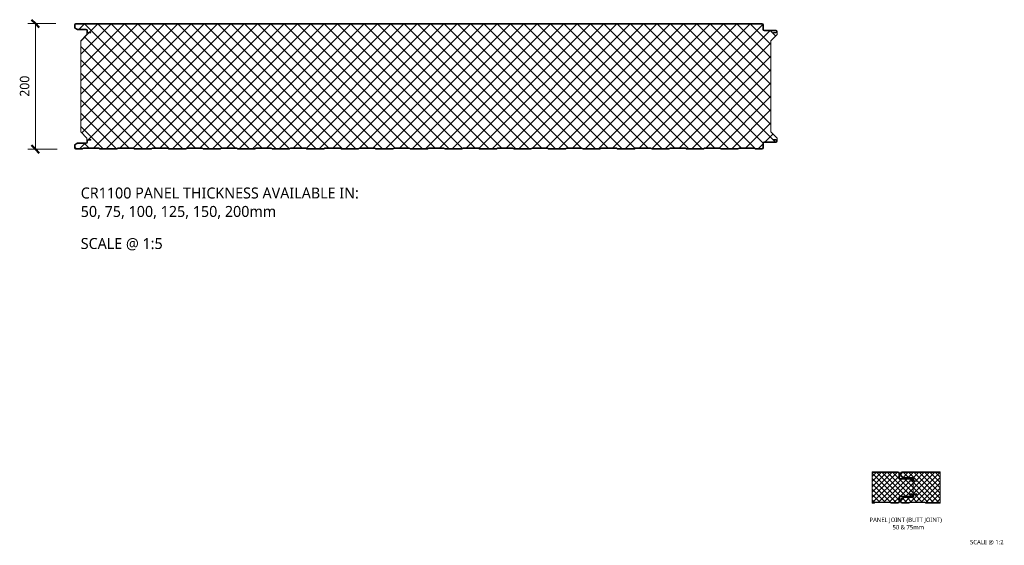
# Model space of a CAD drawing. Header units: millimetres. Extents: x 196 to 3485, y -270 to 1649.
# Tile 1 of 9: x 196 to 1765, y -270 to 568. Entities that reach past the tile are written whole.
import ezdxf

# ---------------------------------------------------------------- set-up
doc = ezdxf.new("R2010")
doc.units = ezdxf.units.MM
for name, color, linetype, lineweight in [('A-ANNO-DIMS', 211, 'Continuous', 9), ('A-ANNO-DIMS-5', 211, 'Continuous', 9), ('A-DETL-GENF', 92, 'Continuous', 13), ('G-ANNO-TEXT', 231, 'Continuous', 9)]:
    doc.layers.add(name, color=color, linetype=linetype, lineweight=lineweight)
doc.styles.add('Yu Gothic', font='Yu Gothic.ttf', dxfattribs={"height": 15})
doc.styles.add('Yu Gothic_1', font='Yu Gothic.ttf', dxfattribs={"height": 17.5})
doc.styles.add('Yu Gothic_2', font='Yu Gothic.ttf', dxfattribs={"height": 7})
doc.dimstyles.new('Diagonal', dxfattribs={"dimscale": 304.8, "dimtxt": 17.413553, "dimasz": 0.04101, "dimexe": 0.03937, "dimexo": 0.024606, "dimgap": 0.024606, "dimtad": 1, "dimdec": 0, "dimzin": 0, "dimdsep": 46, "dimtxsty": 'Yu Gothic', "dimblk1": 'OBLIQUE', "dimblk2": 'OBLIQUE', "dimsah": 1, "dimcen": 0.09, "dimazin": 0, "dimtfac": 1, "dimtdec": 4, "dimtix": 1, "dimtmove": 0, "dimatfit": 3, "dimfxl": 1, "dimtvp": 1, "dimtfill": 1, "dimtolj": 1, "dimtzin": 0, "dimarcsym": 2})
pattern_1 = [(45, (-186.326, 203.047), (-4.24264, 4.24264), []), (135, (-186.326, 203.047), (-4.24264, -4.24264), [])]

# ---------------------------------------------------------------- blocks, each defined once
blk = doc.blocks.new('CR 1100 - FLAT - FINELINE - CR 1100 200mm - FLAT - FINELINE-4177380-15 PANEL SIZE AND PROFILE Copy 1 Copy 2')
at = {"layer": 'A-DETL-GENF'}
h = blk.add_hatch(color=256, dxfattribs=at)
h.paths.add_polyline_path([(1057, 0), (1057.5, 0.1), (1057.9, 0.2), (1059.5, 1), (1083.5, 1), (1085.5, 0.1), (1086, 0), (1096.2, 0), (1096.7, 0.1), (1097.1, 0.2), (1097.5, 0.5), (1097.8, 0.9), (1097.9, 1.3), (1098, 1.8), (1098, 9.6), (1098.2, 9.9), (1098.4, 10.1), (1098.6, 10.3), (1098.9, 10.5), (1099.2, 10.5), (1118.2, 10.5), (1118.7, 10.6), (1119.1, 10.7), (1119.5, 11), (1119.8, 11.4), (1119.9, 11.8), (1120, 12.3), (1120, 13.2), (1119.9, 13.7), (1119.8, 14.1), (1119.3, 14.6), (1119.1, 14.8), (1118.7, 14.9), (1118.2, 15), (1114, 15), (1114, 14), (1118.4, 14), (1118.8, 13.8), (1119, 13.4), (1119, 13.2), (1119, 12.1), (1118.8, 11.7), (1118.4, 11.5), (1118.2, 11.5), (1099.2, 11.5), (1098.6, 11.4), (1098.1, 11.2), (1097.6, 10.9), (1097.3, 10.4), (1097.1, 9.9), (1097, 9.3), (1097, 1.6), (1096.8, 1.2), (1096.4, 1), (1096.2, 1), (1085.7, 1), (1083.7, 2), (1059.3, 2), (1057.3, 1), (1030.7, 1), (1028.7, 2), (1004.3, 2), (1002.3, 1), (975.7, 1), (973.7, 2), (949.3, 2), (947.3, 1), (920.7, 1), (918.7, 2), (894.3, 2), (892.3, 1), (865.7, 1), (863.7, 2), (839.3, 2), (837.3, 1), (810.7, 1), (808.7, 2), (784.3, 2), (782.3, 1), (755.7, 1), (753.7, 2), (729.3, 2), (727.3, 1), (700.7, 1), (698.7, 2), (674.3, 2), (672.3, 1), (645.7, 1), (643.7, 2), (619.3, 2), (617.3, 1), (590.7, 1), (588.7, 2), (564.3, 2), (562.3, 1), (535.7, 1), (533.7, 2), (509.3, 2), (507.3, 1), (480.7, 1), (478.7, 2), (454.3, 2), (452.3, 1), (425.7, 1), (423.7, 2), (399.3, 2), (397.3, 1), (370.7, 1), (368.7, 2), (344.3, 2), (342.3, 1), (315.7, 1), (313.7, 2), (289.3, 2), (287.3, 1), (260.7, 1), (258.7, 2), (234.3, 2), (232.3, 1), (205.7, 1), (203.7, 2), (179.3, 2), (177.3, 1), (150.7, 1), (148.7, 2), (124.3, 2), (122.3, 1), (95.7, 1), (93.7, 2), (69.3, 2), (67.3, 1), (40.7, 1), (38.7, 2), (14.3, 2), (12.3, 1), (1.6, 1), (1.2, 1.2), (1, 1.6), (1, 1.8), (1, 6.2), (1.2, 6.5), (1.4, 6.7), (5.5, 9), (18.8, 9), (19.4, 9.1), (19.9, 9.3), (20.4, 9.6), (20.7, 10.1), (20.9, 10.6), (21, 11.2), (21, 13.4), (21.2, 13.8), (21.6, 14), (21.8, 14), (26, 14), (26, 15), (21.8, 15), (21.3, 14.9), (20.9, 14.8), (20.5, 14.5), (20.2, 14.1), (20.1, 13.7), (20, 13.2), (20, 10.9), (19.8, 10.6), (19.6, 10.4), (19.4, 10.2), (19.1, 10), (18.8, 10), (5.7, 10), (5.2, 9.9), (4.8, 9.8), (0.9, 7.5), (0.5, 7.2), (0.2, 6.9), (0.1, 6.4), (0, 5.6), (0, 1.8), (0.1, 1.3), (0.2, 0.9), (0.5, 0.5), (0.9, 0.2), (1.3, 0.1), (1.8, 0), (12.5, 0.1), (12.9, 0.2), (14.5, 1), (38.5, 1), (40.5, 0.1), (41, 0), (67.5, 0.1), (67.9, 0.2), (69.5, 1), (93.5, 1), (95.5, 0.1), (96, 0), (122.5, 0.1), (122.9, 0.2), (124.5, 1), (148.5, 1), (150.5, 0.1), (151, 0), (177.5, 0.1), (177.9, 0.2), (179.5, 1), (203.5, 1), (205.5, 0.1), (206, 0), (232.5, 0.1), (232.9, 0.2), (234.5, 1), (258.5, 1), (260.5, 0.1), (261, 0), (287.5, 0.1), (287.9, 0.2), (289.5, 1), (313.5, 1), (315.5, 0.1), (316, 0), (342.5, 0.1), (342.9, 0.2), (344.5, 1), (368.5, 1), (370.5, 0.1), (371, 0), (397.5, 0.1), (397.9, 0.2), (399.5, 1), (423.5, 1), (425.5, 0.1), (426, 0), (452.5, 0.1), (452.9, 0.2), (454.5, 1), (478.5, 1), (480.5, 0.1), (481, 0), (507.5, 0.1), (507.9, 0.2), (509.5, 1), (533.5, 1), (535.5, 0.1), (536, 0), (562.5, 0.1), (562.9, 0.2), (564.5, 1), (588.5, 1), (590.5, 0.1), (591, 0), (617.5, 0.1), (617.9, 0.2), (619.5, 1), (643.5, 1), (645.5, 0.1), (646, 0), (672.5, 0.1), (672.9, 0.2), (674.5, 1), (698.5, 1), (700.5, 0.1), (701, 0), (727.5, 0.1), (727.9, 0.2), (729.5, 1), (753.5, 1), (755.5, 0.1), (756, 0), (782.5, 0.1), (782.9, 0.2), (784.5, 1), (808.5, 1), (810.5, 0.1), (811, 0), (837.5, 0.1), (837.9, 0.2), (839.5, 1), (863.5, 1), (865.5, 0.1), (866, 0), (892.5, 0.1), (892.9, 0.2), (894.5, 1), (918.5, 1), (920.5, 0.1), (921, 0), (947.5, 0.1), (947.9, 0.2), (949.5, 1), (973.5, 1), (975.5, 0.1), (976, 0), (1002.5, 0.1), (1002.9, 0.2), (1004.5, 1), (1028.5, 1), (1030.5, 0.1), (1031, 0)])
h.paths.add_polyline_path([(1118.2, 185), (1118.7, 185.1), (1119.1, 185.2), (1119.5, 185.5), (1119.8, 186.1), (1119.9, 186.3), (1120, 186.8), (1120, 187.7), (1119.9, 188.2), (1119.8, 188.6), (1119.5, 189), (1119.1, 189.3), (1118.7, 189.4), (1118.2, 189.5), (1098.9, 189.5), (1098.6, 189.7), (1098.4, 189.9), (1098.2, 190.1), (1098, 190.4), (1098, 190.7), (1098, 198.2), (1097.9, 198.7), (1097.8, 199.1), (1097.5, 199.5), (1097.1, 199.8), (1096.7, 199.9), (1096.2, 200), (1.8, 200), (1.3, 199.9), (0.9, 199.8), (0.5, 199.5), (0.2, 199.1), (0.1, 198.7), (0, 198.2), (0, 194), (0.1, 193.6), (0.2, 193.1), (0.5, 192.8), (0.9, 192.5), (4.8, 190.2), (5.2, 190.1), (5.7, 190), (19.1, 190), (19.4, 189.8), (19.6, 189.7), (19.8, 189.4), (20, 189.1), (20, 188.8), (20, 186.8), (20.1, 186.3), (20.2, 185.9), (20.5, 185.5), (20.9, 185.2), (21.3, 185.1), (21.8, 185), (26, 185), (26, 186), (21.6, 186), (21.2, 186.2), (21, 186.6), (21, 186.8), (21, 188.8), (20.9, 189.4), (20.7, 189.9), (20.4, 190.4), (19.9, 190.7), (19.4, 190.9), (18.8, 191), (5.5, 191), (1.2, 193.5), (1, 193.8), (1, 194), (1, 198.4), (1.2, 198.8), (1.6, 199), (1.8, 199), (1096.4, 199), (1096.8, 198.8), (1097, 198.4), (1097, 198.2), (1097, 190.7), (1097.1, 190.1), (1097.3, 189.6), (1097.6, 189.1), (1098.1, 188.8), (1098.6, 188.6), (1099.2, 188.5), (1118.4, 188.5), (1118.8, 188.3), (1119, 187.9), (1119, 187.7), (1119, 186.6), (1118.8, 186.2), (1118.4, 186), (1118.2, 186), (1114, 186), (1114, 185)])
h = blk.add_hatch(dxfattribs=at)
h.set_pattern_fill('FP_6', color=256, style=0, pattern_type=2)
h.set_pattern_definition([(45, (-283.583, -361.559), (-10.6066, 10.6066), []), (135, (-283.583, -361.559), (-10.6066, -10.6066), [])])
h.paths.add_polyline_path([(1031, 1), (1057.3, 1), (1059.3, 2), (1083.7, 2), (1085.7, 1), (1096.4, 1), (1096.8, 1.2), (1096.9, 1.4), (1097, 1.8), (1097, 9.6), (1097.1, 9.9), (1097.3, 10.4), (1097.6, 10.9), (1098.1, 11.2), (1098.6, 11.4), (1099.2, 11.5), (1118.4, 11.5), (1118.8, 11.7), (1118.9, 11.9), (1119, 12.3), (1118.9, 13.4), (1118.9, 13.6), (1118.6, 13.9), (1118.2, 14), (1114, 14), (1114, 15), (1118.6, 14.9), (1118.8, 14.9), (1119.1, 14.8), (1119.5, 14.5), (1119.8, 14.1), (1119.9, 13.7), (1120, 13.4), (1120, 17.6), (1110, 27.6), (1110, 172.7), (1120, 182.6), (1120, 186.5), (1119.9, 186.3), (1119.7, 185.8), (1119.4, 185.5), (1119.1, 185.2), (1118.6, 185.1), (1118.2, 185), (1114, 185), (1114, 186), (1118.4, 186), (1118.8, 186.2), (1118.9, 186.4), (1119, 186.8), (1118.9, 187.9), (1118.9, 188.1), (1118.6, 188.4), (1118.2, 188.5), (1098.9, 188.5), (1098.6, 188.6), (1098.1, 188.8), (1097.6, 189.1), (1097.3, 189.6), (1097.1, 190.1), (1097, 190.7), (1096.9, 198.4), (1096.9, 198.6), (1096.6, 198.9), (1096.2, 199), (1.6, 199), (1.2, 198.8), (1.1, 198.6), (1, 198.2), (1.1, 193.8), (1.2, 193.6), (1.4, 193.3), (5.5, 191), (19.1, 191), (19.5, 190.9), (19.9, 190.7), (20.5, 190.2), (20.7, 189.9), (21, 189.2), (21, 188.8), (21.1, 186.6), (21.2, 186.3), (21.4, 186.1), (21.8, 186), (26, 186), (26, 185), (21.4, 185.1), (21.2, 185.1), (20.9, 185.2), (20.5, 185.5), (20.2, 186.1), (20.1, 186.3), (20, 186.6), (20, 182.6), (10, 172.7), (10, 27.6), (20, 17.6), (20, 13.4), (20.1, 13.7), (20.2, 14.1), (20.7, 14.6), (20.9, 14.8), (21.4, 14.9), (21.8, 15), (26, 15), (26, 14), (21.6, 14), (21.2, 13.8), (21.1, 13.6), (21, 13.2), (21, 10.9), (20.9, 10.6), (20.6, 10), (20.4, 9.6), (19.9, 9.3), (19.4, 9.1), (18.8, 9), (5.5, 9), (1.2, 6.5), (1.1, 6.4), (1, 6), (1.1, 1.6), (1.1, 1.4), (1.4, 1.1), (1.8, 1), (12.3, 1), (14.3, 2), (38.7, 2), (40.7, 1), (67.3, 1), (69.3, 2), (93.7, 2), (95.7, 1), (122.3, 1), (124.3, 2), (148.7, 2), (150.7, 1), (177.3, 1), (179.3, 2), (203.7, 2), (205.7, 1), (232.3, 1), (234.3, 2), (258.7, 2), (260.7, 1), (287.3, 1), (289.3, 2), (313.7, 2), (315.7, 1), (342.3, 1), (344.3, 2), (368.7, 2), (370.7, 1), (397.3, 1), (399.3, 2), (423.7, 2), (425.7, 1), (452.3, 1), (454.3, 2), (478.7, 2), (480.7, 1), (507.3, 1), (509.3, 2), (533.7, 2), (535.7, 1), (562.3, 1), (564.3, 2), (588.7, 2), (590.7, 1), (617.3, 1), (619.3, 2), (643.7, 2), (645.7, 1), (646, 1), (672.3, 1), (674.3, 2), (698.7, 2), (700.7, 1), (727.3, 1), (729.3, 2), (753.7, 2), (755.7, 1), (782.3, 1), (784.3, 2), (808.7, 2), (810.7, 1), (837.3, 1), (839.3, 2), (863.7, 2), (865.7, 1), (892.3, 1), (894.3, 2), (918.7, 2), (920.7, 1), (947.3, 1), (949.3, 2), (973.7, 2), (975.7, 1), (1002.3, 1), (1004.3, 2), (1028.7, 2), (1030.7, 1)])
for p, q in [((0, 198.2), (0, 194)), ((0.9, 192.5), (4.8, 190.2)), ((1, 194), (1, 198.2)), ((5.5, 191), (1.4, 193.3)), ((1096.2, 200), (1.8, 200)), ((1.8, 199), (1096.2, 199)), ((18.8, 191), (5.5, 191)), ((5.7, 190), (18.8, 190)), ((20, 188.8), (20, 186.8)), ((21, 188.9), (21, 188.8)), ((21, 186.8), (21, 188.8)), ((1097, 198.2), (1097, 190.7)), ((1098, 190.7), (1098, 198.2)), ((1118.2, 189.5), (1099.2, 189.5)), ((1099.2, 188.5), (1118.2, 188.5)), ((20, 182.6), (10, 172.7)), ((10, 172.7), (10, 27.6)), ((20, 186.8), (20, 182.6)), ((26, 186), (21.8, 186)), ((21.8, 185), (26, 185)), ((26, 185), (26, 186)), ((1110, 172.7), (1120, 182.6)), ((1110, 27.6), (1110, 172.7)), ((1118.2, 186), (1114, 186)), ((1114, 186), (1114, 185)), ((1114, 185), (1118.2, 185)), ((1119, 187.7), (1119, 186.8)), ((1120, 186.8), (1120, 187.7)), ((1120, 182.6), (1120, 186.7)), ((10, 27.6), (20, 17.6)), ((20, 17.6), (20, 13.2)), ((1120, 17.6), (1110, 27.6)), ((1120, 13.2), (1120, 17.6)), ((0, 6), (0, 1.8)), ((4.8, 9.8), (0.9, 7.5)), ((1, 1.8), (1, 6)), ((1.4, 6.7), (5.5, 9)), ((12.3, 1), (1.8, 1)), ((1.8, 0), (12, 0)), ((5.5, 9), (18.8, 9)), ((18.8, 10), (5.7, 10)), ((14.3, 2), (12.3, 1)), ((12.9, 0.2), (14.5, 1)), ((38.7, 2), (14.3, 2)), ((14.5, 1), (38.5, 1)), ((20, 13.2), (20, 11.2)), ((21, 11.2), (21, 13.2)), ((26, 15), (21.8, 15)), ((21.8, 14), (26, 14)), ((26, 14), (26, 15)), ((38.5, 1), (40.1, 0.2)), ((40.7, 1), (38.7, 2)), ((67.3, 1), (40.7, 1)), ((41, 0), (67, 0)), ((69.3, 2), (67.3, 1)), ((67.9, 0.2), (69.5, 1)), ((93.7, 2), (69.3, 2)), ((69.5, 1), (93.5, 1)), ((93.5, 1), (95.1, 0.2)), ((95.7, 1), (93.7, 2)), ((122.3, 1), (95.7, 1)), ((124.3, 2), (122.3, 1)), ((122.9, 0.2), (124.5, 1)), ((148.7, 2), (124.3, 2)), ((124.5, 1), (148.5, 1)), ((148.5, 1), (150.1, 0.2)), ((150.7, 1), (148.7, 2)), ((177.3, 1), (150.7, 1)), ((179.3, 2), (177.3, 1)), ((177.9, 0.2), (179.5, 1)), ((203.7, 2), (179.3, 2)), ((179.5, 1), (203.5, 1)), ((203.5, 1), (205.1, 0.2)), ((205.7, 1), (203.7, 2)), ((232.3, 1), (205.7, 1)), ((234.3, 2), (232.3, 1)), ((232.9, 0.2), (234.5, 1)), ((258.7, 2), (234.3, 2)), ((234.5, 1), (258.5, 1)), ((258.5, 1), (260.1, 0.2)), ((260.7, 1), (258.7, 2)), ((287.3, 1), (260.7, 1)), ((289.3, 2), (287.3, 1)), ((287.9, 0.2), (289.5, 1)), ((313.7, 2), (289.3, 2)), ((289.5, 1), (313.5, 1)), ((313.5, 1), (315.1, 0.2)), ((315.7, 1), (313.7, 2)), ((342.3, 1), (315.7, 1)), ((344.3, 2), (342.3, 1)), ((342.9, 0.2), (344.5, 1)), ((368.7, 2), (344.3, 2)), ((344.5, 1), (368.5, 1)), ((368.5, 1), (370.1, 0.2)), ((370.7, 1), (368.7, 2)), ((397.3, 1), (370.7, 1)), ((399.3, 2), (397.3, 1)), ((397.9, 0.2), (399.5, 1)), ((423.7, 2), (399.3, 2)), ((399.5, 1), (423.5, 1)), ((423.5, 1), (425.1, 0.2)), ((425.7, 1), (423.7, 2)), ((452.3, 1), (425.7, 1)), ((454.3, 2), (452.3, 1)), ((452.9, 0.2), (454.5, 1)), ((478.7, 2), (454.3, 2)), ((454.5, 1), (478.5, 1)), ((478.5, 1), (480.1, 0.2)), ((480.7, 1), (478.7, 2)), ((507.3, 1), (480.7, 1)), ((509.3, 2), (507.3, 1)), ((507.9, 0.2), (509.5, 1)), ((533.7, 2), (509.3, 2)), ((509.5, 1), (533.5, 1)), ((533.5, 1), (535.1, 0.2)), ((535.7, 1), (533.7, 2)), ((562.3, 1), (535.7, 1)), ((564.3, 2), (562.3, 1)), ((562.9, 0.2), (564.5, 1)), ((588.7, 2), (564.3, 2)), ((564.5, 1), (588.5, 1)), ((588.5, 1), (590.1, 0.2)), ((590.7, 1), (588.7, 2)), ((617.3, 1), (590.7, 1)), ((619.3, 2), (617.3, 1)), ((617.9, 0.2), (619.5, 1)), ((643.7, 2), (619.3, 2)), ((619.5, 1), (643.5, 1)), ((643.5, 1), (645.1, 0.2)), ((645.7, 1), (643.7, 2)), ((672.3, 1), (645.7, 1)), ((674.3, 2), (672.3, 1)), ((672.9, 0.2), (674.5, 1)), ((698.7, 2), (674.3, 2)), ((674.5, 1), (698.5, 1)), ((698.5, 1), (700.1, 0.2)), ((700.7, 1), (698.7, 2)), ((727.3, 1), (700.7, 1)), ((729.3, 2), (727.3, 1)), ((727.9, 0.2), (729.5, 1)), ((753.7, 2), (729.3, 2)), ((729.5, 1), (753.5, 1)), ((753.5, 1), (755.1, 0.2)), ((755.7, 1), (753.7, 2)), ((782.3, 1), (755.7, 1)), ((784.3, 2), (782.3, 1)), ((782.9, 0.2), (784.5, 1)), ((808.7, 2), (784.3, 2)), ((784.5, 1), (808.5, 1)), ((808.5, 1), (810.1, 0.2)), ((810.7, 1), (808.7, 2)), ((837.3, 1), (810.7, 1)), ((839.3, 2), (837.3, 1)), ((837.9, 0.2), (839.5, 1)), ((863.7, 2), (839.3, 2)), ((839.5, 1), (863.5, 1)), ((863.5, 1), (865.1, 0.2)), ((865.7, 1), (863.7, 2)), ((892.3, 1), (865.7, 1)), ((894.3, 2), (892.3, 1)), ((892.9, 0.2), (894.5, 1)), ((918.7, 2), (894.3, 2)), ((894.5, 1), (918.5, 1)), ((918.5, 1), (920.1, 0.2)), ((920.7, 1), (918.7, 2)), ((947.3, 1), (920.7, 1)), ((949.3, 2), (947.3, 1)), ((947.9, 0.2), (949.5, 1)), ((973.7, 2), (949.3, 2)), ((949.5, 1), (973.5, 1)), ((973.5, 1), (975.1, 0.2)), ((975.7, 1), (973.7, 2)), ((1002.3, 1), (975.7, 1)), ((1004.3, 2), (1002.3, 1)), ((1002.9, 0.2), (1004.5, 1)), ((1028.7, 2), (1004.3, 2)), ((1004.5, 1), (1028.5, 1)), ((1028.5, 1), (1030.1, 0.2)), ((1030.7, 1), (1028.7, 2)), ((1057.3, 1), (1030.7, 1)), ((1059.3, 2), (1057.3, 1)), ((1057.9, 0.2), (1059.5, 1)), ((1083.7, 2), (1059.3, 2)), ((1059.5, 1), (1083.5, 1)), ((1083.5, 1), (1085.1, 0.2)), ((1085.7, 1), (1083.7, 2)), ((1096.2, 1), (1085.7, 1)), ((1086, 0), (1096.2, 0)), ((1097, 9.3), (1097, 1.8)), ((1098, 1.8), (1098, 9.3)), ((1118.2, 11.5), (1099.2, 11.5)), ((1099.2, 10.5), (1118.2, 10.5)), ((1118.2, 15), (1114, 15)), ((1114, 15), (1114, 14)), ((1114, 14), (1118.2, 14)), ((1119, 13.2), (1119, 12.3)), ((1120, 12.3), (1120, 13.2)), ((96, 0), (122, 0)), ((151, 0), (177, 0)), ((206, 0), (232, 0)), ((261, 0), (287, 0)), ((316, 0), (342, 0)), ((371, 0), (397, 0)), ((426, 0), (452, 0)), ((481, 0), (507, 0)), ((536, 0), (562, 0)), ((591, 0), (617, 0)), ((646, 0), (672, 0)), ((701, 0), (727, 0)), ((756, 0), (782, 0)), ((811, 0), (837, 0)), ((866, 0), (892, 0)), ((921, 0), (947, 0)), ((976, 0), (1002, 0)), ((1031, 0), (1057, 0))]:
    blk.add_line(p, q, dxfattribs=at)
for centre, radius, start, end in [((1.8, 198.2), 1.8, 90, 180), ((1.8, 194), 1.8, 180, 240), ((1.8, 198.2), 0.8, 90, 180), ((1.8, 194), 0.8, 180, 240), ((5.7, 191.8), 1.8, 240, 270), ((18.8, 188.8), 2.2, 0, 90), ((18.8, 188.8), 1.2, 0, 90), ((18.8, 188.8), 2.2, 30.103, 31.9079), ((18.8, 188.8), 2.2, 15.0523, 17.3849), ((1096.2, 198.2), 1.8, 360, 90), ((1096.2, 198.2), 0.8, 360, 90), ((1099.2, 190.7), 2.2, 180, 270), ((1099.2, 190.7), 1.2, 180, 270), ((1118.2, 187.7), 1.8, 360, 90), ((1118.2, 187.7), 0.8, 360, 90), ((21.8, 186.8), 1.8, 180, 270), ((21.8, 186.8), 0.8, 180, 270), ((1118.2, 186.8), 0.8, 270, 0), ((1118.2, 186.8), 1.8, 270, 360), ((1118.2, 186.8), 1.8, 342.363, 344.9676), ((1.8, 6), 1.8, 120, 180), ((1.8, 1.8), 1.8, 180, 270), ((1.8, 6), 0.8, 120, 180), ((1.8, 1.8), 0.8, 180, 270), ((5.7, 8.2), 1.8, 90, 120), ((12, 2.1), 2.1, 270, 296.5651), ((18.8, 11.2), 1.2, 270, 0), ((18.8, 11.2), 2.2, 270, 0), ((21.8, 13.2), 1.8, 90, 180), ((21.8, 13.2), 0.8, 90, 180), ((41, 2.1), 2.1, 243.4349, 270), ((67, 2.1), 2.1, 270, 296.5651), ((96, 2.1), 2.1, 243.4349, 270), ((122, 2.1), 2.1, 270, 296.5651), ((151, 2.1), 2.1, 243.4349, 270), ((177, 2.1), 2.1, 270, 296.5651), ((206, 2.1), 2.1, 243.4349, 270), ((232, 2.1), 2.1, 270, 296.5651), ((261, 2.1), 2.1, 243.4349, 270), ((287, 2.1), 2.1, 270, 296.5651), ((316, 2.1), 2.1, 243.4349, 270), ((342, 2.1), 2.1, 270, 296.5651), ((371, 2.1), 2.1, 243.4349, 270), ((397, 2.1), 2.1, 270, 296.5651), ((426, 2.1), 2.1, 243.4349, 270), ((452, 2.1), 2.1, 270, 296.5651), ((481, 2.1), 2.1, 243.4349, 270), ((507, 2.1), 2.1, 270, 296.5651), ((536, 2.1), 2.1, 243.4349, 270), ((562, 2.1), 2.1, 270, 296.5651), ((591, 2.1), 2.1, 243.4349, 270), ((617, 2.1), 2.1, 270, 296.5651), ((646, 2.1), 2.1, 243.4349, 270), ((672, 2.1), 2.1, 270, 296.5651), ((701, 2.1), 2.1, 243.4349, 270), ((727, 2.1), 2.1, 270, 296.5651), ((756, 2.1), 2.1, 243.4349, 270), ((782, 2.1), 2.1, 270, 296.5651), ((811, 2.1), 2.1, 243.4349, 270), ((837, 2.1), 2.1, 270, 296.5651), ((866, 2.1), 2.1, 243.4349, 270), ((892, 2.1), 2.1, 270, 296.5651), ((921, 2.1), 2.1, 243.4349, 270), ((947, 2.1), 2.1, 270, 296.5651), ((976, 2.1), 2.1, 243.4349, 270), ((1002, 2.1), 2.1, 270, 296.5651), ((1031, 2.1), 2.1, 243.4349, 270), ((1057, 2.1), 2.1, 270, 296.5651), ((1086, 2.1), 2.1, 243.4349, 270), ((1096.2, 1.8), 1.8, 270, 360), ((1096.2, 1.8), 0.8, 270, 0), ((1099.2, 9.3), 2.2, 90, 180), ((1099.2, 9.3), 1.2, 90, 180), ((1118.2, 13.2), 1.8, 360, 90), ((1118.2, 13.2), 0.8, 360, 90), ((1118.2, 12.3), 1.8, 270, 0), ((1118.2, 12.3), 0.8, 270, 0)]:
    blk.add_arc(centre, radius, start, end, dxfattribs=at)
blk = doc.blocks.new('CR 1100 - FLAT - FINELINE - CR 1100 50mm - JOINT - FLAT - FINELINE-4177366-15 PANEL SIZE AND PROFILE Copy 1 Copy 1 Copy 1')
at = {"layer": 'A-DETL-GENF'}
h = blk.add_hatch(color=256, dxfattribs=at)
h.paths.add_polyline_path([(2.3, 0), (2.8, 0), (3.3, 0.2), (4.8, 1), (28.8, 1), (30.4, 0.2), (30.9, 0), (31.3, 0), (41.5, 0), (42, 0), (42.4, 0.2), (42.8, 0.5), (43.1, 0.9), (43.3, 1.3), (43.3, 1.8), (43.3, 9.3), (43.4, 9.6), (43.5, 9.9), (43.7, 10.1), (44, 10.3), (44.2, 10.4), (44.5, 10.5), (63.5, 10.5), (64, 10.5), (64.4, 10.7), (64.8, 11), (65.1, 11.4), (65.3, 11.9), (65.3, 12.3), (65.3, 13.3), (65.3, 13.6), (65.1, 14.1), (64.8, 14.4), (64.4, 14.7), (64, 14.9), (63.5, 15), (59.3, 15), (59.3, 14), (63.5, 14), (63.8, 13.9), (63.9, 13.9), (64.2, 13.7), (64.2, 13.6), (64.3, 13.4), (64.3, 13.2), (64.3, 12.3), (64.3, 12.1), (64.2, 11.9), (64.1, 11.7), (63.9, 11.6), (63.8, 11.5), (63.5, 11.5), (44.5, 11.5), (44, 11.4), (43.4, 11.2), (43, 10.8), (42.6, 10.4), (42.4, 9.8), (42.3, 9.3), (42.3, 1.8), (42.3, 1.6), (42.2, 1.4), (42.1, 1.2), (41.9, 1.1), (41.8, 1), (41.5, 1), (31.1, 1), (29.1, 2), (4.6, 2), (2.6, 1), (0, 1), (0, 0)])
h.paths.add_polyline_path([(43.3, 48.2), (43.3, 48.6), (43.1, 49.1), (42.8, 49.4), (42.4, 49.7), (42, 49.9), (41.5, 50), (0, 50), (0, 49), (41.5, 49), (41.8, 48.9), (41.9, 48.9), (42.1, 48.7), (42.2, 48.6), (42.3, 48.4), (42.3, 48.2), (42.6, 48.2)])
h.paths.add_polyline_path([(59.3, 35), (63.5, 35), (64, 35), (64.4, 35.2), (64.8, 35.5), (65.1, 35.9), (65.3, 36.3), (65.3, 36.8), (65.3, 37.8), (65.3, 38.2), (65.1, 38.6), (64.8, 38.9), (64.4, 39.2), (64, 39.4), (63.5, 39.5), (44.5, 39.5), (44.2, 39.5), (43.9, 39.6), (43.7, 39.8), (43.5, 40.1), (43.4, 40.4), (43.3, 40.7), (43.3, 48.2), (42.3, 48.2), (42.3, 40.7), (42.4, 40.1), (42.6, 39.6), (43, 39.1), (43.4, 38.8), (44, 38.5), (44.5, 38.5), (63.7, 38.4), (63.9, 38.4), (64.2, 38.2), (64.3, 37.9), (64.3, 37.8), (64.3, 37.7), (64.3, 36.7), (64.3, 36.5), (64.2, 36.4), (64.1, 36.2), (63.9, 36.1), (63.8, 36), (63.5, 36), (59.3, 36), (59.3, 35)])
h = blk.add_hatch(dxfattribs=at)
h.set_pattern_fill('FP_7', color=256, style=0, pattern_type=2)
h.set_pattern_definition(pattern_1)
h.paths.add_polyline_path([(0, 1), (2.6, 1), (4.6, 2), (29.1, 2), (31.1, 1), (41.5, 1), (41.8, 1), (41.9, 1.1), (42.1, 1.2), (42.2, 1.4), (42.3, 1.6), (42.3, 1.8), (42.3, 9.3), (42.4, 9.8), (42.6, 10.4), (43, 10.8), (43.4, 11.2), (44, 11.4), (44.5, 11.5), (63.5, 11.5), (63.8, 11.5), (63.9, 11.6), (64.2, 11.8), (64.2, 11.9), (64.3, 12.1), (64.3, 12.3), (64.3, 13.2), (64.3, 13.4), (64.2, 13.6), (64.1, 13.7), (63.9, 13.9), (63.8, 13.9), (63.5, 14), (59.3, 14), (59.3, 15), (63.5, 15), (64, 14.9), (64.4, 14.7), (64.8, 14.4), (65.1, 14.1), (65.3, 13.6), (65.3, 13.2), (65.3, 36.8), (65.3, 36.3), (65.1, 35.9), (64.8, 35.5), (64.4, 35.2), (64, 35), (63.5, 35), (59.3, 35), (59.3, 36), (63.5, 36), (63.8, 36), (63.9, 36.1), (64.2, 36.3), (64.2, 36.4), (64.3, 36.6), (64.3, 36.8), (64.3, 37.8), (64.3, 38), (64.2, 38.2), (64, 38.3), (63.9, 38.4), (63.7, 38.4), (63.5, 38.5), (44.5, 38.5), (44, 38.5), (43.4, 38.8), (43, 39.1), (42.6, 39.6), (42.4, 40.1), (42.3, 40.7), (42.3, 48.2), (42.3, 48.4), (42.2, 48.6), (42.1, 48.7), (41.9, 48.9), (41.8, 48.9), (41.5, 49), (0, 49)])
h = blk.add_hatch(color=256, dxfattribs=at)
h.paths.add_polyline_path([(57.4, 0), (57.8, 0.1), (58.3, 0.2), (59.8, 1), (83.8, 1), (85.4, 0.2), (85.9, 0.1), (86.3, 0), (108.2, 0), (108.2, 1), (86.1, 1), (84.1, 2), (59.6, 1.9), (57.6, 1), (47.1, 1), (46.9, 1), (46.7, 1.1), (46.6, 1.2), (46.4, 1.4), (46.4, 1.6), (46.3, 1.8), (46.4, 6.1), (46.4, 6.2), (46.5, 6.4), (46.6, 6.5), (46.7, 6.7), (50.8, 9), (64.2, 9), (64.7, 9.1), (65.2, 9.3), (65.7, 9.6), (66.1, 10.1), (66.3, 10.6), (66.3, 11.2), (66.4, 13.4), (66.4, 13.4), (66.5, 13.6), (66.6, 13.8), (66.8, 13.9), (66.9, 14), (67.3, 14), (71.3, 14), (71.3, 15), (67.1, 15), (66.7, 14.9), (66.2, 14.7), (65.9, 14.4), (65.6, 14.1), (65.4, 13.6), (65.3, 13.2), (65.3, 11.2), (65.3, 10.9), (65.2, 10.6), (65, 10.4), (64.7, 10.2), (64.5, 10), (64.1, 10), (51, 10), (50.6, 9.9), (50.1, 9.8), (46.2, 7.5), (45.9, 7.2), (45.6, 6.9), (45.4, 6.4), (45.3, 6), (45.4, 1.6), (45.4, 1.3), (45.6, 0.9), (45.9, 0.5), (46.2, 0.2), (46.7, 0.1), (47.1, 0), (49, 0)])
h.paths.add_polyline_path([(67.1, 35), (71.3, 35), (71.3, 36), (67.1, 36), (66.9, 36), (66.7, 36.1), (66.6, 36.2), (66.4, 36.4), (66.4, 36.6), (66.3, 36.8), (66.3, 38.8), (66.3, 39.4), (66, 39.9), (65.7, 40.3), (65.2, 40.7), (64.7, 40.9), (64.1, 41), (50.8, 41), (46.7, 43.3), (46.6, 43.5), (46.4, 43.6), (46.4, 43.8), (46.3, 44), (46.4, 48.4), (46.4, 48.4), (46.5, 48.6), (46.6, 48.8), (46.8, 48.9), (47, 49), (47.2, 49), (108.2, 49), (108.2, 50), (47.1, 50), (46.7, 49.9), (46.2, 49.8), (45.9, 49.5), (45.6, 49.1), (45.4, 48.7), (45.3, 48.2), (45.4, 44), (45.4, 43.6), (45.6, 43.1), (45.9, 42.8), (46.3, 42.4), (50.1, 40.2), (50.6, 40.1), (51, 40), (64.2, 40), (64.5, 40), (64.7, 39.8), (65, 39.6), (65.2, 39.4), (65.3, 39.1), (65.3, 38.8), (65.4, 36.8), (65.4, 36.3), (65.6, 35.9), (65.9, 35.5), (66.3, 35.2), (66.7, 35.1), (67.1, 35)])
h = blk.add_hatch(dxfattribs=at)
h.set_pattern_fill('FP_7', color=256, style=0, pattern_type=2)
h.set_pattern_definition(pattern_1)
h.paths.add_polyline_path([(46.3, 5.9), (46.4, 6.2), (46.5, 6.4), (46.6, 6.5), (46.8, 6.7), (50.8, 9), (64.2, 9), (64.8, 9.1), (65.3, 9.3), (65.7, 9.6), (66.1, 10.1), (66.3, 10.6), (66.3, 10.6), (66, 10.1), (65.7, 9.6), (65.2, 9.3), (64.7, 9.1), (64.1, 9), (50.8, 9), (46.7, 6.6), (46.6, 6.5), (46.4, 6.3), (46.4, 6.1), (46.3, 6)])
h.paths.add_polyline_path([(66.3, 13.2), (66.4, 13.4), (66.5, 13.6), (66.6, 13.8), (66.8, 13.9), (67, 14), (67.1, 14), (71.3, 14), (71.3, 14), (67.1, 14), (66.9, 13.9), (66.7, 13.8), (66.5, 13.7), (66.4, 13.5), (66.4, 13.3), (66.3, 13.2)])
h.paths.add_polyline_path([(68, 35), (71.3, 35), (71.3, 35), (67.1, 35), (66.7, 35.1), (66.2, 35.2), (65.9, 35.5), (65.6, 35.9), (65.4, 36.3), (65.4, 36.3), (65.6, 35.8), (65.9, 35.5), (66.2, 35.2), (66.7, 35), (67.1, 35), (67.4, 35)])
h.paths.add_polyline_path([(46.3, 48.2), (46.4, 48.4), (46.5, 48.6), (46.6, 48.8), (46.8, 48.9), (46.9, 48.9), (47.2, 49), (108.2, 49), (108.2, 49), (47, 49), (46.9, 48.9), (46.7, 48.8), (46.6, 48.8), (46.4, 48.5), (46.4, 48.4), (46.3, 48.2)])
h = blk.add_hatch(dxfattribs=at)
h.set_pattern_fill('FP_7', color=256, style=0, pattern_type=2)
h.set_pattern_definition(pattern_1)
h.paths.add_polyline_path([(47.1, 1), (57.6, 1), (59.6, 2), (84.1, 2), (86.1, 1), (108.2, 1), (108.2, 49), (47.1, 49), (46.9, 48.9), (46.7, 48.9), (46.6, 48.7), (46.5, 48.6), (46.4, 48.4), (46.3, 48.2), (46.3, 44), (46.4, 43.8), (46.5, 43.6), (46.6, 43.4), (46.7, 43.3), (50.8, 41), (64.2, 41), (64.7, 40.9), (65.2, 40.7), (65.7, 40.3), (66.1, 39.9), (66.3, 39.3), (66.3, 38.8), (66.3, 36.7), (66.4, 36.5), (66.5, 36.3), (66.6, 36.2), (66.8, 36.1), (67, 36), (67.1, 36), (71.3, 36), (71.3, 35), (67.1, 35), (66.7, 35), (66.2, 35.2), (65.9, 35.5), (65.6, 35.9), (65.4, 36.3), (65.3, 36.8), (65.3, 13.2), (65.4, 13.6), (65.6, 14.1), (65.9, 14.4), (66.2, 14.7), (66.7, 14.9), (67.1, 15), (71.3, 15), (71.3, 14), (67.1, 14), (66.9, 13.9), (66.7, 13.9), (66.6, 13.7), (66.5, 13.6), (66.4, 13.4), (66.3, 13.2), (66.3, 11.2), (66.3, 10.6), (66.1, 10.1), (65.7, 9.6), (65.2, 9.3), (64.7, 9), (64.1, 9), (50.8, 9), (46.7, 6.6), (46.6, 6.5), (46.5, 6.3), (46.4, 6.1), (46.3, 5.9), (46.3, 1.8), (46.4, 1.6), (46.5, 1.4), (46.6, 1.2), (46.7, 1.1), (46.9, 1)])
for p, q in [((41.5, 50), (0, 50)), ((0, 50), (0, 49)), ((41.5, 49), (0, 49)), ((0, 49), (0, 1)), ((42.3, 40.7), (42.3, 48.2)), ((43.3, 40.7), (43.3, 48.2)), ((45.3, 48.2), (45.3, 44)), ((46.3, 48.2), (46.3, 44)), ((108.2, 50), (47.1, 50)), ((108.2, 49), (47.1, 49)), ((108.2, 49), (108.2, 50)), ((108.2, 49), (108.2, 49)), ((108.2, 1), (108.2, 49)), ((63.5, 39.5), (44.5, 39.5)), ((63.5, 38.5), (44.5, 38.5)), ((46.2, 42.5), (50.1, 40.2)), ((46.7, 43.3), (50.8, 41)), ((50.8, 41), (64.1, 41)), ((51, 40), (64.1, 40)), ((59.3, 35), (59.3, 36)), ((59.3, 36), (63.5, 36)), ((63.5, 35), (59.3, 35)), ((64.3, 36.8), (64.3, 37.7)), ((65.3, 38.8), (65.3, 37.7)), ((65.3, 36.8), (65.3, 37.7)), ((65.3, 13.2), (65.3, 36.8)), ((66.3, 38.8), (66.3, 36.7)), ((67.1, 36), (71.3, 36)), ((71.3, 35), (67.1, 35)), ((71.3, 36), (71.3, 35)), ((0, 1), (0, 0)), ((0, 1), (2.6, 1)), ((2.6, 1), (4.6, 2)), ((3.3, 0.2), (4.8, 1)), ((4.6, 2), (29.1, 2)), ((4.8, 1), (28.8, 1)), ((28.8, 1), (30.4, 0.2)), ((29.1, 2), (31.1, 1)), ((31.1, 1), (41.5, 1)), ((42.3, 1.8), (42.3, 9.3)), ((43.3, 1.8), (43.3, 9.3)), ((44.5, 11.5), (63.5, 11.5)), ((44.5, 10.5), (63.5, 10.5)), ((45.3, 6), (45.3, 1.8)), ((50.1, 9.8), (46.2, 7.5)), ((46.3, 5.9), (46.3, 1.8)), ((50.8, 9), (46.7, 6.6)), ((47.1, 1), (57.6, 1)), ((47.1, 0), (57.4, 0)), ((64.1, 9), (50.8, 9)), ((64.1, 10), (51, 10)), ((57.6, 1), (59.6, 2)), ((58.3, 0.2), (59.8, 1)), ((59.3, 14), (59.3, 15)), ((59.3, 15), (63.5, 15)), ((63.5, 14), (59.3, 14)), ((59.6, 2), (84.1, 2)), ((59.8, 1), (83.8, 1)), ((64.3, 12.3), (64.3, 13.2)), ((65.3, 12.3), (65.3, 13.2)), ((65.3, 12.3), (65.3, 11.2)), ((66.3, 13.2), (66.3, 11.2)), ((67.1, 15), (71.3, 15)), ((71.3, 14), (67.1, 14)), ((71.3, 15), (71.3, 14)), ((83.8, 1), (85.4, 0.2)), ((84.1, 2), (86.1, 1)), ((86.1, 1), (108.2, 1)), ((86.3, 0), (108.2, 0)), ((108.2, 0), (108.2, 1)), ((0, 0), (2.3, 0)), ((31.3, 0), (41.5, 0))]:
    blk.add_line(p, q, dxfattribs=at)
for centre, radius, start, end in [((41.5, 48.2), 1.8, 0, 90), ((41.5, 48.2), 0.8, 360, 90), ((47.1, 48.2), 1.8, 90, 180), ((47.1, 48.2), 0.8, 90, 180), ((47.1, 48.2), 0.8, 150, 152.4893), ((47.1, 48.2), 0.8, 165, 167.3196), ((47.1, 48.2), 0.8, 135, 137.8988), ((44.5, 40.7), 2.2, 180, 270), ((44.5, 40.7), 1.2, 180, 270), ((47.1, 44), 1.8, 180, 240), ((47.1, 44), 0.8, 180, 182.3196), ((47.1, 44), 0.8, 180, 240), ((51, 41.8), 1.8, 240, 270), ((63.5, 37.7), 1.8, 0, 90), ((63.5, 37.7), 0.8, 359.9126, 90), ((63.5, 36.8), 1.8, 270, 0), ((63.5, 36.8), 0.8, 270, 360), ((64.1, 38.8), 2.2, 360, 90), ((64.1, 38.8), 1.2, 0, 90), ((67.1, 36.8), 1.8, 180.0248, 270), ((67.1, 36.8), 0.8, 180, 187.1156), ((67.1, 36.8), 0.8, 184.7467, 270), ((2.3, 2.1), 2.1, 270, 296.5651), ((31.3, 2.1), 2.1, 243.4349, 270), ((41.5, 1.8), 1.8, 270, 0), ((41.5, 1.8), 0.8, 270, 0), ((44.5, 9.3), 2.2, 90, 180), ((44.5, 9.3), 1.2, 90, 180), ((47.1, 6), 1.8, 120, 180), ((47.1, 1.8), 1.8, 180, 270), ((47.1, 5.9), 0.8, 120, 180), ((47.1, 1.8), 0.8, 180, 182.2918), ((47.1, 1.8), 0.8, 180, 270), ((47.1, 6), 0.8, 150, 152.4594), ((47.1, 6), 0.8, 165, 167.2918), ((47.1, 6), 0.8, 135, 137.864), ((51, 8.2), 1.8, 90, 120), ((57.4, 2.1), 2.1, 270, 296.5651), ((63.5, 13.2), 1.8, 0, 90), ((63.5, 13.2), 0.8, 0, 90), ((63.5, 12.3), 1.8, 270, 360), ((63.5, 12.3), 0.8, 270, 360), ((64.1, 11.2), 1.2, 270, 0), ((64.1, 11.2), 2.2, 270, 0), ((64.1, 11.2), 2.2, 270, 270.5261), ((67.1, 13.2), 1.8, 90, 180), ((67.1, 13.2), 0.8, 90, 180), ((67.1, 13.2), 0.8, 150, 152.4594), ((67.1, 13.2), 0.8, 165, 167.2918), ((67.1, 13.2), 0.8, 135, 137.864), ((86.3, 2.1), 2.1, 243.4349, 270)]:
    blk.add_arc(centre, radius, start, end, dxfattribs=at)
blk = doc.blocks.new('DIMBLOCK6-15 PANEL SIZE AND PROFILE Copy 1 Copy 2')
at = {"layer": 'A-ANNO-DIMS-5', "lineweight": 50}
for p, q in [((221.5, 561.6), (215.2, 567.8)), ((221.5, 561.6), (227.7, 555.3)), ((221.5, 361.6), (215.2, 367.8)), ((221.5, 361.6), (227.7, 355.3))]:
    blk.add_line(p, q, dxfattribs=at)
at = {"layer": 'A-ANNO-DIMS-5'}
for p, q in [((221.5, 561.6), (209.5, 561.6)), ((221.5, 361.6), (221.5, 561.6)), ((221.5, 561.6), (253.9, 561.6)), ((221.5, 361.6), (209.5, 361.6)), ((221.5, 361.6), (256.3, 361.6))]:
    blk.add_line(p, q, dxfattribs=at)
at = {"layer": 'A-ANNO-DIMS-5', "color": 0, "insert": (196.7, 445), "char_height": 15, "width": 39.641, "attachment_point": 1, "rotation": 90, "line_spacing_factor": 1.024327, "style": 'Yu Gothic', "bg_fill": 3, "box_fill_scale": 1.25, "bg_fill_color": 9, "bg_fill_true_color": 13158600, "bg_fill_transparency": 0}
blk.add_mtext('200', dxfattribs=at)
blk = doc.blocks.new('_Oblique')
at = {"color": 0, "linetype": 'ByBlock', "lineweight": -2}
blk.add_line((-0.5, -0.5), (0.5, 0.5), dxfattribs=at)

msp = doc.modelspace()

# ---------------------------------------------------------------- block references
at = {"layer": 'A-DETL-GENF'}
for name, p in [('CR 1100 - FLAT - FINELINE - CR 1100 200mm - FLAT - FINELINE-4177380-15 PANEL SIZE AND PROFILE Copy 1 Copy 2', (283.6, 361.6)), ('CR 1100 - FLAT - FINELINE - CR 1100 50mm - JOINT - FLAT - FINELINE-4177366-15 PANEL SIZE AND PROFILE Copy 1 Copy 1 Copy 1', (1554.9, -203))]:
    msp.add_blockref(name, p, dxfattribs=at)

# ---------------------------------------------------------------- texts
at = {"layer": 'G-ANNO-TEXT', "color": 7, "attachment_point": 1, "bg_fill": 3, "box_fill_scale": 1.25, "bg_fill_color": 9, "bg_fill_true_color": 13158600, "bg_fill_transparency": 0}
for s, insert, char_height, width, style in [('CR1100 PANEL THICKNESS AVAILABLE IN: ', (293.7, 300.3), 17.5, 571.202, 'Yu Gothic_1'), ('50, 75, 100, 125, 150, 200mm', (293.7, 270.9), 17.5, 367.173, 'Yu Gothic_1'), ('SCALE @ 1:5', (293.7, 219.8), 17.5, 166.35, 'Yu Gothic_1'), ('PANEL JOINT (BUTT JOINT) ', (1550.7, -225.9), 7, 149.595, 'Yu Gothic_2'), ('SCALE @ 1:2', (1710.9, -261.4), 7, 66.54, 'Yu Gothic_2')]:
    msp.add_mtext(s, dxfattribs=dict(at, insert=insert, char_height=char_height, width=width, style=style))

# ---------------------------------------------------------------- dimensions: what is measured, and where the dimension line sits
at = {"layer": 'A-ANNO-DIMS'}
dim = msp.add_linear_dim(base=(221.5, 561.6), p1=(263.8, 361.6), p2=(261.4, 561.6), angle=90, dimstyle='Diagonal', override={"dimpost": '<>', "dimfxl": 200.014277}, dxfattribs=at)
dim.commit()
dim.dimension.update_dxf_attribs({"geometry": 'DIMBLOCK6-15 PANEL SIZE AND PROFILE Copy 1 Copy 2', "text_midpoint": (206.5, 461.6)})

# ---------------------------------------------------------------- next in the draw order: texts
at = {"layer": 'G-ANNO-TEXT', "color": 7, "insert": (1587.3, -237.7), "char_height": 7, "width": 60.928, "attachment_point": 1, "style": 'Yu Gothic_2', "bg_fill": 3, "box_fill_scale": 1.25, "bg_fill_color": 9, "bg_fill_true_color": 13158600, "bg_fill_transparency": 0}
msp.add_mtext('50 & 75mm ', dxfattribs=at)

doc.saveas('drawing.dxf')
